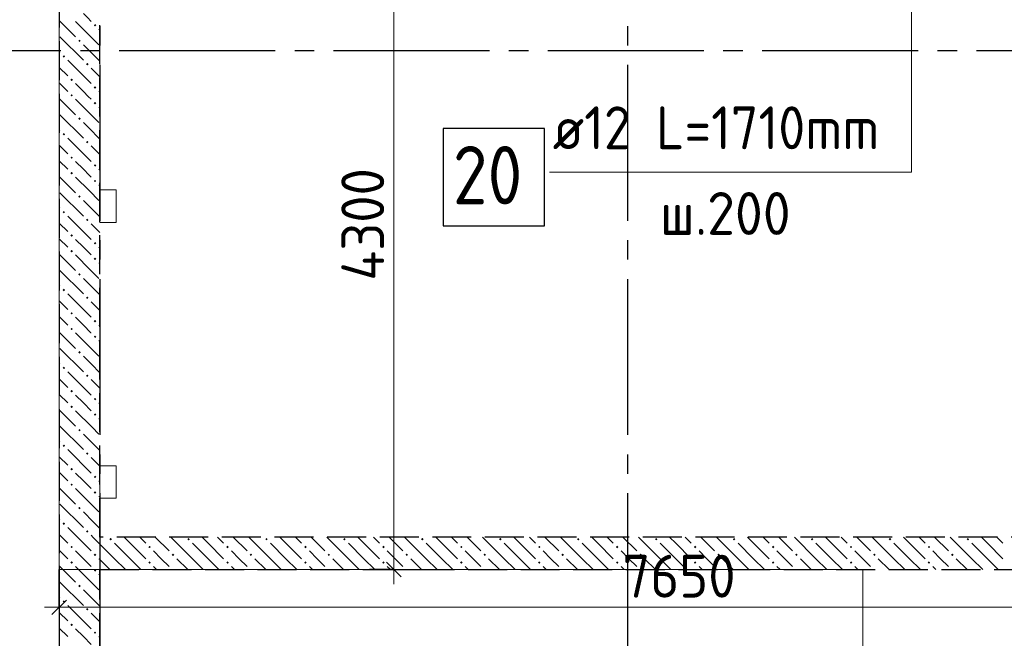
# Model space of a CAD drawing. Header units: millimetres. Extents: x 0 to 50400, y 0 to 35640.
# Tile 4 of 25: x 8771 to 14836, y 13238 to 17052. Entities that reach past the tile are written whole.
import ezdxf

# ---------------------------------------------------------------- set-up
doc = ezdxf.new("R2010")
doc.units = ezdxf.units.MM
doc.linetypes.add('______2', pattern=[324, 240, -84])
doc.linetypes.add('______5', pattern=[1320, 960, -120, 120, -120])
for name, color, linetype, lineweight in [('ДОП Верх по Х', 7, 'Continuous', 25), ('ЖБ Перекрытие верхний уровень', 7, 'Continuous', 35), ('ЖБ Стена верхний уровень', 7, 'Continuous', 35), ('Позиционная метка номер позиции', 7, 'Continuous', 13), ('Размерная линия_ общее', 7, 'Continuous', 13)]:
    doc.layers.add(name, color=color, linetype=linetype, lineweight=lineweight)
doc.layers.add('Оси', color=7, linetype='______5', true_color=0x656565)
doc.styles.add('ISOCPEUR', font='txt')

msp = doc.modelspace()

# ---------------------------------------------------------------- hatches: boundary and pattern name
at = {"layer": 'ЖБ Стена верхний уровень', "linetype": 'Continuous', "lineweight": 18, "transparency": 33554687}
for points in [[(9227.8, 17017.3), (9235.6, 17025.1), (9243.4, 17017.3), (9235.6, 17009.5)], [(9131.8, 16921.3), (9139.6, 16929.1), (9147.4, 16921.3), (9139.6, 16913.5)], [(9035.8, 16825.3), (9043.6, 16833.1), (9051.4, 16825.3), (9043.6, 16817.5)], [(9083.8, 16681.3), (9091.6, 16689.1), (9099.4, 16681.3), (9091.6, 16673.5)], [(9227.8, 16633.3), (9235.6, 16641.1), (9243.4, 16633.3), (9235.6, 16625.5)], [(9083.8, 16585.3), (9091.6, 16593.1), (9099.4, 16585.3), (9091.6, 16577.5)], [(9227.8, 16537.3), (9235.6, 16545.1), (9243.4, 16537.3), (9235.6, 16529.5)], [(9131.8, 16441.3), (9139.6, 16449.1), (9147.4, 16441.3), (9139.6, 16433.5)], [(9035.8, 16345.3), (9043.6, 16353.1), (9051.4, 16345.3), (9043.6, 16337.5)], [(9179.8, 16297.3), (9187.6, 16305.1), (9195.4, 16297.3), (9187.6, 16289.5)], [(9083.8, 16201.3), (9091.6, 16209.1), (9099.4, 16201.3), (9091.6, 16193.5)], [(9227.8, 16153.3), (9235.6, 16161.1), (9243.4, 16153.3), (9235.6, 16145.5)], [(9083.8, 16105.3), (9091.6, 16113.1), (9099.4, 16105.3), (9091.6, 16097.5)], [(9227.8, 16057.3), (9235.6, 16065.1), (9243.4, 16057.3), (9235.6, 16049.5)], [(9131.8, 15961.3), (9139.6, 15969.1), (9147.4, 15961.3), (9139.6, 15953.5)], [(9035.8, 15865.3), (9043.6, 15873.1), (9051.4, 15865.3), (9043.6, 15857.5)], [(9179.8, 15817.3), (9187.6, 15825.1), (9195.4, 15817.3), (9187.6, 15809.5)], [(9083.8, 15721.3), (9091.6, 15729.1), (9099.4, 15721.3), (9091.6, 15713.5)], [(9227.8, 15673.3), (9235.6, 15681.1), (9243.4, 15673.3), (9235.6, 15665.5)], [(9083.8, 15625.3), (9091.6, 15633.1), (9099.4, 15625.3), (9091.6, 15617.5)], [(9227.8, 15577.3), (9235.6, 15585.1), (9243.4, 15577.3), (9235.6, 15569.5)], [(9131.8, 15481.3), (9139.6, 15489.1), (9147.4, 15481.3), (9139.6, 15473.5)], [(9035.8, 15385.3), (9043.6, 15393.1), (9051.4, 15385.3), (9043.6, 15377.5)], [(9179.8, 15337.3), (9187.6, 15345.1), (9195.4, 15337.3), (9187.6, 15329.5)], [(9083.8, 15241.3), (9091.6, 15249.1), (9099.4, 15241.3), (9091.6, 15233.5)], [(9227.8, 15193.3), (9235.6, 15201.1), (9243.4, 15193.3), (9235.6, 15185.5)], [(9083.8, 15145.3), (9091.6, 15153.1), (9099.4, 15145.3), (9091.6, 15137.5)], [(9227.8, 15097.3), (9235.6, 15105.1), (9243.4, 15097.3), (9235.6, 15089.5)], [(9131.8, 15001.3), (9139.6, 15009.1), (9147.4, 15001.3), (9139.6, 14993.5)], [(9035.8, 14905.3), (9043.6, 14913.1), (9051.4, 14905.3), (9043.6, 14897.5)], [(9179.8, 14857.3), (9187.6, 14865.1), (9195.4, 14857.3), (9187.6, 14849.5)], [(9083.8, 14761.3), (9091.6, 14769.1), (9099.4, 14761.3), (9091.6, 14753.5)], [(9227.8, 14713.3), (9235.6, 14721.1), (9243.4, 14713.3), (9235.6, 14705.5)], [(9083.8, 14665.3), (9091.6, 14673.1), (9099.4, 14665.3), (9091.6, 14657.5)], [(9227.8, 14617.3), (9235.6, 14625.1), (9243.4, 14617.3), (9235.6, 14609.5)], [(9131.8, 14521.3), (9139.6, 14529.1), (9147.4, 14521.3), (9139.6, 14513.5)], [(9035.8, 14425.3), (9043.6, 14433.1), (9051.4, 14425.3), (9043.6, 14417.5)], [(9179.8, 14377.3), (9187.6, 14385.1), (9195.4, 14377.3), (9187.6, 14369.5)], [(9083.8, 14281.3), (9091.6, 14289.1), (9099.4, 14281.3), (9091.6, 14273.5)], [(9083.8, 14185.3), (9091.6, 14193.1), (9099.4, 14185.3), (9091.6, 14177.5)], [(9227.8, 14233.3), (9235.6, 14241.1), (9243.4, 14233.3), (9235.6, 14225.5)], [(9227.8, 14137.3), (9235.6, 14145.1), (9243.4, 14137.3), (9235.6, 14129.5)], [(9131.8, 14041.3), (9139.6, 14049.1), (9147.4, 14041.3), (9139.6, 14033.5)], [(9035.8, 13945.3), (9043.6, 13953.1), (9051.4, 13945.3), (9043.6, 13937.5)], [(9179.8, 13897.3), (9187.6, 13905.1), (9195.4, 13897.3), (9187.6, 13889.5)], [(9323.8, 13849.3), (9331.6, 13857.1), (9339.4, 13849.3), (9331.6, 13841.5)], [(9803.8, 13849.3), (9811.6, 13857.1), (9819.4, 13849.3), (9811.6, 13841.5)], [(10283.8, 13849.3), (10291.6, 13857.1), (10299.4, 13849.3), (10291.6, 13841.5)], [(10763.8, 13849.3), (10771.6, 13857.1), (10779.4, 13849.3), (10771.6, 13841.5)], [(11243.8, 13849.3), (11251.6, 13857.1), (11259.4, 13849.3), (11251.6, 13841.5)], [(11723.8, 13849.3), (11731.6, 13857.1), (11739.4, 13849.3), (11731.6, 13841.5)], [(12203.8, 13849.3), (12211.6, 13857.1), (12219.4, 13849.3), (12211.6, 13841.5)], [(12683.8, 13849.3), (12691.6, 13857.1), (12699.4, 13849.3), (12691.6, 13841.5)], [(13163.8, 13849.3), (13171.6, 13857.1), (13179.4, 13849.3), (13171.6, 13841.5)], [(13643.8, 13849.3), (13651.6, 13857.1), (13659.4, 13849.3), (13651.6, 13841.5)], [(14123.8, 13849.3), (14131.6, 13857.1), (14139.4, 13849.3), (14131.6, 13841.5)], [(14603.8, 13849.3), (14611.6, 13857.1), (14619.4, 13849.3), (14611.6, 13841.5)], [(9083.8, 13801.3), (9091.6, 13809.1), (9099.4, 13801.3), (9091.6, 13793.5)], [(9563.8, 13801.3), (9571.6, 13809.1), (9579.4, 13801.3), (9571.6, 13793.5)], [(10043.8, 13801.3), (10051.6, 13809.1), (10059.4, 13801.3), (10051.6, 13793.5)], [(10523.8, 13801.3), (10531.6, 13809.1), (10539.4, 13801.3), (10531.6, 13793.5)], [(11003.8, 13801.3), (11011.6, 13809.1), (11019.4, 13801.3), (11011.6, 13793.5)], [(11483.8, 13801.3), (11491.6, 13809.1), (11499.4, 13801.3), (11491.6, 13793.5)], [(11963.8, 13801.3), (11971.6, 13809.1), (11979.4, 13801.3), (11971.6, 13793.5)], [(12443.8, 13801.3), (12451.6, 13809.1), (12459.4, 13801.3), (12451.6, 13793.5)], [(12923.8, 13801.3), (12931.6, 13809.1), (12939.4, 13801.3), (12931.6, 13793.5)], [(13403.8, 13801.3), (13411.6, 13809.1), (13419.4, 13801.3), (13411.6, 13793.5)], [(13883.8, 13801.3), (13891.6, 13809.1), (13899.4, 13801.3), (13891.6, 13793.5)], [(14363.8, 13801.3), (14371.6, 13809.1), (14379.4, 13801.3), (14371.6, 13793.5)], [(9083.8, 13705.3), (9091.6, 13713.1), (9099.4, 13705.3), (9091.6, 13697.5)], [(9227.8, 13753.3), (9235.6, 13761.1), (9243.4, 13753.3), (9235.6, 13745.5)], [(9563.8, 13705.3), (9571.6, 13713.1), (9579.4, 13705.3), (9571.6, 13697.5)], [(9707.8, 13753.3), (9715.6, 13761.1), (9723.4, 13753.3), (9715.6, 13745.5)], [(10043.8, 13705.3), (10051.6, 13713.1), (10059.4, 13705.3), (10051.6, 13697.5)], [(10187.8, 13753.3), (10195.6, 13761.1), (10203.4, 13753.3), (10195.6, 13745.5)], [(10523.8, 13705.3), (10531.6, 13713.1), (10539.4, 13705.3), (10531.6, 13697.5)], [(10667.8, 13753.3), (10675.6, 13761.1), (10683.4, 13753.3), (10675.6, 13745.5)], [(11003.8, 13705.3), (11011.6, 13713.1), (11019.4, 13705.3), (11011.6, 13697.5)], [(11147.8, 13753.3), (11155.6, 13761.1), (11163.4, 13753.3), (11155.6, 13745.5)], [(11483.8, 13705.3), (11491.6, 13713.1), (11499.4, 13705.3), (11491.6, 13697.5)], [(11627.8, 13753.3), (11635.6, 13761.1), (11643.4, 13753.3), (11635.6, 13745.5)], [(11963.8, 13705.3), (11971.6, 13713.1), (11979.4, 13705.3), (11971.6, 13697.5)], [(12107.8, 13753.3), (12115.6, 13761.1), (12123.4, 13753.3), (12115.6, 13745.5)], [(12443.8, 13705.3), (12451.6, 13713.1), (12459.4, 13705.3), (12451.6, 13697.5)], [(12587.8, 13753.3), (12595.6, 13761.1), (12603.4, 13753.3), (12595.6, 13745.5)], [(12923.8, 13705.3), (12931.6, 13713.1), (12939.4, 13705.3), (12931.6, 13697.5)], [(13067.8, 13753.3), (13075.6, 13761.1), (13083.4, 13753.3), (13075.6, 13745.5)], [(13403.8, 13705.3), (13411.6, 13713.1), (13419.4, 13705.3), (13411.6, 13697.5)], [(13547.8, 13753.3), (13555.6, 13761.1), (13563.4, 13753.3), (13555.6, 13745.5)], [(13883.8, 13705.3), (13891.6, 13713.1), (13899.4, 13705.3), (13891.6, 13697.5)], [(14027.8, 13753.3), (14035.6, 13761.1), (14043.4, 13753.3), (14035.6, 13745.5)], [(14363.8, 13705.3), (14371.6, 13713.1), (14379.4, 13705.3), (14371.6, 13697.5)], [(14507.8, 13753.3), (14515.6, 13761.1), (14523.4, 13753.3), (14515.6, 13745.5)], [(9227.8, 13657.3), (9235.6, 13665.1), (9243.4, 13657.3), (9235.6, 13649.5)], [(9712.9, 13662.4), (9715.6, 13665.1), (9718.3, 13662.4)], [(10192.9, 13662.4), (10195.6, 13665.1), (10198.3, 13662.4)], [(10672.9, 13662.4), (10675.6, 13665.1), (10678.3, 13662.4)], [(11152.9, 13662.4), (11155.6, 13665.1), (11158.3, 13662.4)], [(11632.9, 13662.4), (11635.6, 13665.1), (11638.3, 13662.4)], [(12112.9, 13662.4), (12115.6, 13665.1), (12118.3, 13662.4)], [(12592.9, 13662.4), (12595.6, 13665.1), (12598.3, 13662.4)], [(13072.9, 13662.4), (13075.6, 13665.1), (13078.3, 13662.4)], [(13552.9, 13662.4), (13555.6, 13665.1), (13558.3, 13662.4)], [(14032.9, 13662.4), (14035.6, 13665.1), (14038.3, 13662.4)], [(14512.9, 13662.4), (14515.6, 13665.1), (14518.3, 13662.4)], [(9131.8, 13561.3), (9139.6, 13569.1), (9147.4, 13561.3), (9139.6, 13553.5)], [(9035.8, 13465.3), (9043.6, 13473.1), (9051.4, 13465.3), (9043.6, 13457.5)], [(9179.8, 13417.3), (9187.6, 13425.1), (9195.4, 13417.3), (9187.6, 13409.5)], [(9083.8, 13321.3), (9091.6, 13329.1), (9099.4, 13321.3), (9091.6, 13313.5)]]:
    msp.add_hatch(color=7, dxfattribs=at).paths.add_polyline_path(points, flags=16)
h = msp.add_hatch(color=7, dxfattribs=at)
h.paths.add_polyline_path([(9191.8, 16780.9), (9179.8, 16777.3), (9187.6, 16785.1)], flags=16)
h.paths.add_polyline_path([(9191.8, 16780.9), (9191.8, 16773.8), (9195.4, 16777.3)])
h.paths.add_polyline_path([(9191.8, 16780.9), (9191.8, 16773.8), (9187.6, 16769.5), (9179.8, 16777.3)], flags=16)
h = msp.add_hatch(color=7, dxfattribs=at)
h.paths.add_polyline_path([(9231.5, 13277), (9231.6, 13269.5), (9235.6, 13265.5), (9243.4, 13273.3), (9235.6, 13281.1)])
h.paths.add_polyline_path([(9231.5, 13277), (9231.6, 13269.5), (9227.8, 13273.3)], flags=16)

# ---------------------------------------------------------------- linework, layer by layer
at = {"layer": 'ДОП Верх по Х', "color": 7, "linetype": 'Continuous', "lineweight": 25, "transparency": 33554687}
msp.add_lwpolyline([(11378.9, 15781.2), (12002.9, 15781.2), (12002.9, 16381.2), (11378.9, 16381.2), (11378.9, 15781.2)], dxfattribs=at)
at = {"layer": 'ЖБ Перекрытие верхний уровень', "color": 7, "linetype": 'Continuous', "lineweight": 18, "transparency": 33554687}
for p, q in [((9015.1, 32612.4), (9015.1, 13662.4)), ((9365.1, 16002.4), (9265.1, 16002.4)), ((9265.1, 16002.4), (9265.1, 15802.4)), ((9365.1, 15802.4), (9365.1, 16002.4)), ((9265.1, 15802.4), (9365.1, 15802.4)), ((9365.1, 14302.4), (9265.1, 14302.4)), ((9265.1, 14302.4), (9265.1, 14102.4)), ((9365.1, 14102.4), (9365.1, 14302.4)), ((9265.1, 14102.4), (9365.1, 14102.4)), ((9015.1, 13662.4), (13965.1, 13662.4)), ((13965.1, 13662.4), (13965.1, 10312.4))]:
    msp.add_line(p, q, dxfattribs=at)
at = {"layer": 'ЖБ Стена верхний уровень', "color": 251, "linetype": '______2', "lineweight": -3, "true_color": 0x656565, "transparency": 33554687}
for p, q in [((9015.1, 18862.4), (9015.1, 10312.4)), ((9265.1, 13862.4), (9265.1, 18862.4)), ((15765.1, 13862.4), (9265.1, 13862.4)), ((9265.1, 13662.4), (15565.1, 13662.4)), ((9265.1, 10562.4), (9265.1, 13662.4))]:
    msp.add_line(p, q, dxfattribs=at)
at = {"layer": 'ЖБ Стена верхний уровень', "color": 9, "linetype": 'Continuous', "lineweight": 18, "true_color": 0xc7c7c7, "transparency": 33554687}
for p, q in [((9015.1, 17045.8), (9115.6, 16945.3)), ((9259.6, 16993.3), (9265.1, 16987.8)), ((9019.6, 16945.3), (9163.6, 16801.3)), ((9019.6, 16849.3), (9015.1, 16853.8)), ((9015.1, 16757.8), (9067.6, 16705.3)), ((9265.1, 16699.8), (9211.6, 16753.3)), ((9015.1, 16661.8), (9067.6, 16609.3)), ((9163.6, 16609.3), (9115.6, 16657.3)), ((9015.1, 16565.8), (9115.6, 16465.3)), ((9259.6, 16609.3), (9265.1, 16603.8)), ((9259.6, 16513.3), (9265.1, 16507.8)), ((9019.6, 16465.3), (9163.6, 16321.3)), ((9019.6, 16369.3), (9015.1, 16373.8)), ((9015.1, 16277.8), (9067.6, 16225.3)), ((9265.1, 16219.8), (9211.6, 16273.3)), ((9015.1, 16181.8), (9067.6, 16129.3)), ((9163.6, 16129.3), (9115.6, 16177.3)), ((9015.1, 16085.8), (9115.6, 15985.3)), ((9259.6, 16129.3), (9265.1, 16123.8)), ((9259.6, 16033.3), (9265.1, 16027.8)), ((9019.6, 15985.3), (9163.6, 15841.3)), ((9019.6, 15889.3), (9015.1, 15893.8)), ((9015.1, 15797.8), (9067.6, 15745.3)), ((9265.1, 15739.8), (9211.6, 15793.3)), ((9015.1, 15701.8), (9067.6, 15649.3)), ((9163.6, 15649.3), (9115.6, 15697.3)), ((9259.6, 15649.3), (9265.1, 15643.8)), ((9015.1, 15605.8), (9115.6, 15505.3)), ((9259.6, 15553.3), (9265.1, 15547.8)), ((9019.6, 15505.3), (9163.6, 15361.3)), ((9019.6, 15409.3), (9015.1, 15413.8)), ((9015.1, 15317.8), (9067.6, 15265.3)), ((9265.1, 15259.8), (9211.6, 15313.3)), ((9015.1, 15221.8), (9067.6, 15169.3)), ((9163.6, 15169.3), (9115.6, 15217.3)), ((9259.6, 15169.3), (9265.1, 15163.8)), ((9015.1, 15125.8), (9115.6, 15025.3)), ((9259.6, 15073.3), (9265.1, 15067.8)), ((9019.6, 15025.3), (9163.6, 14881.3)), ((9019.6, 14929.3), (9015.1, 14933.8)), ((9067.6, 14881.3), (9211.6, 14737.3)), ((9015.1, 14837.8), (9067.6, 14785.3)), ((9015.1, 14741.8), (9067.6, 14689.3)), ((9163.6, 14689.3), (9115.6, 14737.3)), ((9211.6, 14641.3), (9163.6, 14689.3)), ((9259.6, 14689.3), (9265.1, 14683.8)), ((9015.1, 14645.8), (9115.6, 14545.3)), ((9259.6, 14593.3), (9265.1, 14587.8)), ((9019.6, 14545.3), (9163.6, 14401.3)), ((9019.6, 14449.3), (9015.1, 14453.8)), ((9067.6, 14401.3), (9211.6, 14257.3)), ((9015.1, 14357.8), (9067.6, 14305.3)), ((9015.1, 14261.8), (9067.6, 14209.3)), ((9163.6, 14209.3), (9115.6, 14257.3)), ((9211.6, 14161.3), (9163.6, 14209.3)), ((9259.6, 14209.3), (9265.1, 14203.8)), ((9015.1, 14165.8), (9115.6, 14065.3)), ((9259.6, 14113.3), (9265.1, 14107.8)), ((9019.6, 14065.3), (9163.6, 13921.3)), ((9019.6, 13969.3), (9015.1, 13973.8)), ((9067.6, 13921.3), (9211.6, 13777.3)), ((9015.1, 13877.8), (9067.6, 13825.3)), ((9451.6, 13825.3), (9414.5, 13862.4)), ((9510.5, 13862.4), (9547.6, 13825.3)), ((9606.5, 13862.4), (9691.6, 13777.3)), ((9835.6, 13729.3), (9702.5, 13862.4)), ((9931.6, 13825.3), (9894.5, 13862.4)), ((9990.5, 13862.4), (10027.6, 13825.3)), ((10086.5, 13862.4), (10171.6, 13777.3)), ((10315.6, 13729.3), (10182.5, 13862.4)), ((10411.6, 13825.3), (10374.5, 13862.4)), ((10470.5, 13862.4), (10507.6, 13825.3)), ((10566.5, 13862.4), (10651.6, 13777.3)), ((10795.6, 13729.3), (10662.5, 13862.4)), ((10891.6, 13825.3), (10854.5, 13862.4)), ((10950.5, 13862.4), (10987.6, 13825.3)), ((11046.5, 13862.4), (11131.6, 13777.3)), ((11275.6, 13729.3), (11142.5, 13862.4)), ((11371.6, 13825.3), (11334.5, 13862.4)), ((11430.5, 13862.4), (11467.6, 13825.3)), ((11526.5, 13862.4), (11611.6, 13777.3)), ((11755.6, 13729.3), (11622.5, 13862.4)), ((11851.6, 13825.3), (11814.5, 13862.4)), ((11910.5, 13862.4), (11947.6, 13825.3)), ((12006.5, 13862.4), (12091.6, 13777.3)), ((12235.6, 13729.3), (12102.5, 13862.4)), ((12331.6, 13825.3), (12294.5, 13862.4)), ((12390.5, 13862.4), (12427.6, 13825.3)), ((12486.5, 13862.4), (12571.6, 13777.3)), ((12715.6, 13729.3), (12582.5, 13862.4)), ((12811.6, 13825.3), (12774.5, 13862.4)), ((12870.5, 13862.4), (12907.6, 13825.3)), ((12966.5, 13862.4), (13051.6, 13777.3)), ((13195.6, 13729.3), (13062.5, 13862.4)), ((13291.6, 13825.3), (13254.5, 13862.4)), ((13350.5, 13862.4), (13387.6, 13825.3)), ((13446.5, 13862.4), (13531.6, 13777.3)), ((13675.6, 13729.3), (13542.5, 13862.4)), ((13771.6, 13825.3), (13734.5, 13862.4)), ((13830.5, 13862.4), (13867.6, 13825.3)), ((13926.5, 13862.4), (14011.6, 13777.3)), ((14155.6, 13729.3), (14022.5, 13862.4)), ((14251.6, 13825.3), (14214.5, 13862.4)), ((14310.5, 13862.4), (14347.6, 13825.3)), ((14406.5, 13862.4), (14491.6, 13777.3)), ((14635.6, 13729.3), (14502.5, 13862.4)), ((14731.6, 13825.3), (14694.5, 13862.4)), ((14790.5, 13862.4), (14827.6, 13825.3)), ((9015.1, 13781.8), (9067.6, 13729.3)), ((9163.6, 13729.3), (9115.6, 13777.3)), ((9355.6, 13729.3), (9265.1, 13819.8)), ((9355.6, 13825.3), (9451.6, 13729.3)), ((9451.6, 13825.3), (9547.6, 13729.3)), ((9643.6, 13729.3), (9595.6, 13777.3)), ((9835.6, 13825.3), (9931.6, 13729.3)), ((9931.6, 13825.3), (10027.6, 13729.3)), ((10123.6, 13729.3), (10075.6, 13777.3)), ((10315.6, 13825.3), (10411.6, 13729.3)), ((10411.6, 13825.3), (10507.6, 13729.3)), ((10603.6, 13729.3), (10555.6, 13777.3)), ((10795.6, 13825.3), (10891.6, 13729.3)), ((10891.6, 13825.3), (10987.6, 13729.3)), ((11083.6, 13729.3), (11035.6, 13777.3)), ((11275.6, 13825.3), (11371.6, 13729.3)), ((11371.6, 13825.3), (11467.6, 13729.3)), ((11563.6, 13729.3), (11515.6, 13777.3)), ((11755.6, 13825.3), (11851.6, 13729.3)), ((11851.6, 13825.3), (11947.6, 13729.3)), ((12043.6, 13729.3), (11995.6, 13777.3)), ((12235.6, 13825.3), (12331.6, 13729.3)), ((12331.6, 13825.3), (12427.6, 13729.3)), ((12523.6, 13729.3), (12475.6, 13777.3)), ((12715.6, 13825.3), (12811.6, 13729.3)), ((12811.6, 13825.3), (12907.6, 13729.3)), ((13003.6, 13729.3), (12955.6, 13777.3)), ((13195.6, 13825.3), (13291.6, 13729.3)), ((13291.6, 13825.3), (13387.6, 13729.3)), ((13483.6, 13729.3), (13435.6, 13777.3)), ((13675.6, 13825.3), (13771.6, 13729.3)), ((13771.6, 13825.3), (13867.6, 13729.3)), ((13963.6, 13729.3), (13915.6, 13777.3)), ((14155.6, 13825.3), (14251.6, 13729.3)), ((14251.6, 13825.3), (14347.6, 13729.3)), ((14443.6, 13729.3), (14395.6, 13777.3)), ((14635.6, 13825.3), (14731.6, 13729.3)), ((14731.6, 13825.3), (14827.6, 13729.3)), ((9211.6, 13681.3), (9163.6, 13729.3)), ((9259.6, 13729.3), (9265.1, 13723.8)), ((9265.1, 13723.8), (9326.5, 13662.4)), ((9355.6, 13729.3), (9422.5, 13662.4)), ((9451.6, 13729.3), (9518.5, 13662.4)), ((9691.6, 13681.3), (9643.6, 13729.3)), ((9739.6, 13729.3), (9806.5, 13662.4)), ((9835.6, 13729.3), (9902.5, 13662.4)), ((9931.6, 13729.3), (9998.5, 13662.4)), ((10171.6, 13681.3), (10123.6, 13729.3)), ((10219.6, 13729.3), (10286.5, 13662.4)), ((10315.6, 13729.3), (10382.5, 13662.4)), ((10411.6, 13729.3), (10478.5, 13662.4)), ((10651.6, 13681.3), (10603.6, 13729.3)), ((10699.6, 13729.3), (10766.5, 13662.4)), ((10795.6, 13729.3), (10862.5, 13662.4)), ((10891.6, 13729.3), (10958.5, 13662.4)), ((11131.6, 13681.3), (11083.6, 13729.3)), ((11179.6, 13729.3), (11246.5, 13662.4)), ((11275.6, 13729.3), (11342.5, 13662.4)), ((11371.6, 13729.3), (11438.5, 13662.4)), ((11611.6, 13681.3), (11563.6, 13729.3)), ((11659.6, 13729.3), (11726.5, 13662.4)), ((11755.6, 13729.3), (11822.5, 13662.4)), ((11851.6, 13729.3), (11918.5, 13662.4)), ((12091.6, 13681.3), (12043.6, 13729.3)), ((12139.6, 13729.3), (12206.5, 13662.4)), ((12235.6, 13729.3), (12302.5, 13662.4)), ((12331.6, 13729.3), (12398.5, 13662.4)), ((12571.6, 13681.3), (12523.6, 13729.3)), ((12619.6, 13729.3), (12686.5, 13662.4)), ((12715.6, 13729.3), (12782.5, 13662.4)), ((12811.6, 13729.3), (12878.5, 13662.4)), ((13051.6, 13681.3), (13003.6, 13729.3)), ((13099.6, 13729.3), (13166.5, 13662.4)), ((13195.6, 13729.3), (13262.5, 13662.4)), ((13291.6, 13729.3), (13358.5, 13662.4)), ((13531.6, 13681.3), (13483.6, 13729.3)), ((13579.6, 13729.3), (13646.5, 13662.4)), ((13675.6, 13729.3), (13742.5, 13662.4)), ((13771.6, 13729.3), (13838.5, 13662.4)), ((14011.6, 13681.3), (13963.6, 13729.3)), ((14059.6, 13729.3), (14126.5, 13662.4)), ((14155.6, 13729.3), (14222.5, 13662.4)), ((14251.6, 13729.3), (14318.5, 13662.4)), ((14491.6, 13681.3), (14443.6, 13729.3)), ((14539.6, 13729.3), (14606.5, 13662.4)), ((14635.6, 13729.3), (14702.5, 13662.4)), ((14731.6, 13729.3), (14798.5, 13662.4)), ((9015.1, 13685.8), (9115.6, 13585.3)), ((9595.6, 13681.3), (9614.5, 13662.4)), ((10075.6, 13681.3), (10094.5, 13662.4)), ((10555.6, 13681.3), (10574.5, 13662.4)), ((11035.6, 13681.3), (11054.5, 13662.4)), ((11515.6, 13681.3), (11534.5, 13662.4)), ((11995.6, 13681.3), (12014.5, 13662.4)), ((12475.6, 13681.3), (12494.5, 13662.4)), ((12955.6, 13681.3), (12974.5, 13662.4)), ((13435.6, 13681.3), (13454.5, 13662.4)), ((13915.6, 13681.3), (13934.5, 13662.4)), ((14395.6, 13681.3), (14414.5, 13662.4)), ((9019.6, 13585.3), (9163.6, 13441.3)), ((9259.6, 13633.3), (9265.1, 13627.8)), ((9019.6, 13489.3), (9015.1, 13493.8)), ((9067.6, 13441.3), (9211.6, 13297.3)), ((9015.1, 13397.8), (9067.6, 13345.3)), ((9015.1, 13301.8), (9067.6, 13249.3)), ((9163.6, 13249.3), (9115.6, 13297.3)), ((9211.6, 13201.3), (9163.6, 13249.3)), ((9259.6, 13249.3), (9265.1, 13243.8))]:
    msp.add_line(p, q, dxfattribs=at)
for points in [[(9115.6, 17041.3), (9189.6, 16967.2), (9189.6, 16967.2), (9259.6, 16897.3)], [(9211.6, 17041.3), (9188.5, 17064.3), (9188.5, 17064.3), (9163.6, 17089.3)], [(9163.6, 16897.3), (9190.7, 16870.1), (9190.7, 16870.1), (9265.1, 16795.8)], [(9067.6, 16801.3), (9192.9, 16675.9), (9192.9, 16675.9), (9211.6, 16657.3)], [(9115.6, 16561.3), (9195.2, 16481.7), (9195.2, 16481.7), (9259.6, 16417.3)], [(9211.6, 16561.3), (9194.1, 16578.8), (9194.1, 16578.8), (9163.6, 16609.3)], [(9163.6, 16417.3), (9196.3, 16384.6), (9196.3, 16384.6), (9265.1, 16315.8)], [(9067.6, 16321.3), (9198.5, 16190.4), (9198.5, 16190.4), (9211.6, 16177.3)], [(9115.6, 16081.3), (9200.7, 15996.2), (9200.7, 15996.2), (9259.6, 15937.3)], [(9211.6, 16081.3), (9199.6, 16093.3), (9199.6, 16093.3), (9163.6, 16129.3)], [(9163.6, 15937.3), (9201.8, 15899.1), (9201.8, 15899.1), (9265.1, 15835.8)], [(9067.6, 15841.3), (9204, 15704.9), (9204, 15704.9), (9211.6, 15697.3)], [(9211.6, 15601.3), (9205.1, 15607.8), (9205.1, 15607.8), (9163.6, 15649.3)], [(9115.6, 15601.3), (9206.2, 15510.7), (9206.2, 15510.7), (9259.6, 15457.3)], [(9163.6, 15457.3), (9207.3, 15413.6), (9207.3, 15413.6), (9265.1, 15355.8)], [(9067.6, 15361.3), (9209.5, 15219.4), (9209.5, 15219.4), (9211.6, 15217.3)], [(9211.6, 15121.3), (9210.6, 15122.3), (9210.6, 15122.3), (9163.6, 15169.3)], [(9115.6, 15121.3), (9211.7, 15025.2), (9211.7, 15025.2), (9259.6, 14977.3)], [(9163.6, 14977.3), (9212.8, 14928.1), (9212.8, 14928.1), (9265.1, 14875.8)], [(9265.1, 14779.8), (9213.9, 14831), (9213.9, 14831), (9211.6, 14833.3)], [(9115.6, 14641.3), (9217.2, 14539.7), (9217.2, 14539.7), (9259.6, 14497.3)], [(9163.6, 14497.3), (9218.3, 14442.6), (9218.3, 14442.6), (9265.1, 14395.8)], [(9265.1, 14299.8), (9219.4, 14345.5), (9219.4, 14345.5), (9211.6, 14353.3)], [(9115.6, 14161.3), (9222.7, 14054.2), (9222.7, 14054.2), (9259.6, 14017.3)], [(9163.6, 14017.3), (9223.8, 13957.1), (9223.8, 13957.1), (9265.1, 13915.8)], [(9265.1, 13819.8), (9224.9, 13860), (9224.9, 13860), (9211.6, 13873.3)], [(9115.6, 13681.3), (9228.2, 13568.7), (9228.2, 13568.7), (9259.6, 13537.3)], [(9163.6, 13537.3), (9229.3, 13471.6), (9229.3, 13471.6), (9265.1, 13435.8)], [(9265.1, 13339.8), (9230.4, 13374.5), (9230.4, 13374.5), (9211.6, 13393.3)]]:
    msp.add_lwpolyline(points, dxfattribs=at)
at = {"layer": 'Оси', "color": 8, "linetype": '______5', "lineweight": -3, "transparency": 33554687}
for p, q in [((9265.1, 32612.4), (9265.1, 8317)), ((12515.1, 32612.4), (12515.1, 8317)), ((8065.1, 16862.4), (42962.9, 16862.4))]:
    msp.add_line(p, q, dxfattribs=at)
at = {"layer": 'Позиционная метка номер позиции', "color": 7, "linetype": 'Continuous', "lineweight": 13, "transparency": 33554687}
msp.add_lwpolyline([(14041, 18485.4), (14264, 18262.4), (14264, 16112.4), (12034, 16112.4)], dxfattribs=at)
at = {"layer": 'Размерная линия_ общее', "color": 7, "linetype": 'Continuous', "lineweight": 25, "transparency": 33554687}
for p, q in [((11121.3, 13617.4), (11031.3, 13707.4)), ((8970.1, 13384.5), (9060.1, 13474.5))]:
    msp.add_line(p, q, dxfattribs=at)
at = {"layer": 'Размерная линия_ общее', "color": 7, "linetype": 'Continuous', "lineweight": -3, "transparency": 33554687}
for p, q in [((9015.1, 13429.5), (9015.1, 13662.4)), ((11076.3, 13662.4), (10926.3, 13662.4)), ((11076.3, 13662.4), (11226.3, 13662.4)), ((11076.3, 13662.4), (11076.3, 13662.4)), ((9015.1, 13429.5), (9015.1, 13579.5)), ((9015.1, 13429.5), (9015.1, 13279.5))]:
    msp.add_line(p, q, dxfattribs=at)
at = {"layer": 'Размерная линия_ общее', "color": 7, "linetype": 'Continuous', "lineweight": 13, "transparency": 33554687}
for p, q in [((11076.3, 13662.4), (11076.3, 13572.4)), ((9015.1, 13429.5), (8925.1, 13429.5)), ((9015.1, 13429.5), (16665.1, 13429.5))]:
    msp.add_line(p, q, dxfattribs=at)
msp.add_lwpolyline([(11076.3, 13662.4), (11076.3, 15334.2), (11076.3, 15334.2), (11076.3, 15544.4), (11076.3, 15544.4), (11076.3, 17962.4)], dxfattribs=at)

# ---------------------------------------------------------------- texts
at = {"layer": 'ДОП Верх по Х', "color": 7, "linetype": 'Continuous', "lineweight": 13, "transparency": 33554687, "attachment_point": 7, "style": 'ISOCPEUR'}
for s, insert, char_height, width in [('\\W0.92;ø12 L=1710mm ', (12054, 16253.2), 264, 2469.884), ('\\W0.87;20', (11438.9, 15913.2), 360, 660.992), ('\\W0.95;ш.200 ', (12714, 15725.2), 264, 1154.555)]:
    msp.add_mtext(s, dxfattribs=dict(at, insert=insert, char_height=char_height, width=width))
at = {"layer": 'Размерная линия_ общее', "color": 7, "linetype": 'Continuous', "lineweight": 25, "transparency": 33554687, "insert": (11016.3, 15442.8), "char_height": 264, "width": 888.464, "attachment_point": 7, "rotation": 90, "style": 'ISOCPEUR'}
msp.add_mtext('\\W0.93;4300', dxfattribs=at)
at = {"layer": 'Размерная линия_ общее', "color": 7, "linetype": 'Continuous', "lineweight": 25, "transparency": 33554687, "insert": (12483.7, 13489.5), "char_height": 264, "width": 861.704, "attachment_point": 7, "style": 'ISOCPEUR'}
msp.add_mtext('\\W0.93;7650', dxfattribs=at)

doc.saveas('drawing.dxf')
